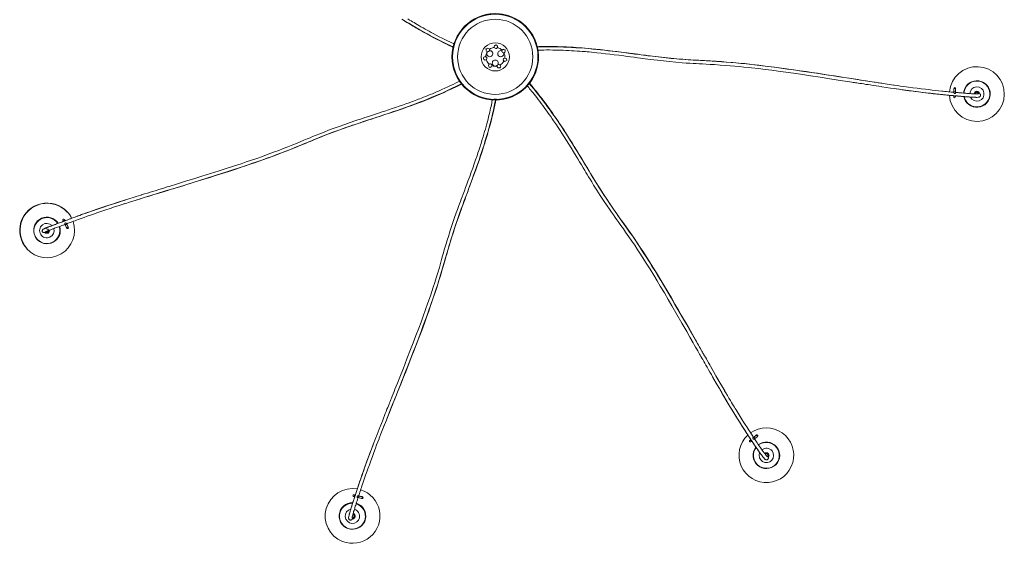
# Model space of a CAD drawing. Header units: millimetres. Extents: x -976 to 763, y -1259 to 2425.
# Tile 6 of 7: x -945 to 763, y 705 to 1614. Entities that reach past the tile are written whole.
import ezdxf

# ---------------------------------------------------------------- set-up
doc = ezdxf.new("R2010")
doc.units = ezdxf.units.MM

msp = doc.modelspace()

# ---------------------------------------------------------------- linework, layer by layer
at = {"color": 7, "linetype": 'Continuous', "lineweight": 15}
for p, q in [((-136.2, 1561.3), (-135.8, 1560.2)), ((-130.1, 1562.2), (-130.5, 1563.3)), ((-120.8, 1569.4), (-121.4, 1568.4)), ((-116.3, 1565.2), (-115.7, 1566.2)), ((-104.9, 1562.4), (-106, 1562.3)), ((-105.3, 1556.3), (-104.1, 1556.5)), ((-139.4, 1544.2), (-138.4, 1543.8)), ((-136.4, 1549.5), (-137.5, 1549.8)), ((-105.4, 1542.1), (-104.5, 1541.3)), ((-100.4, 1545.6), (-101.2, 1546.4)), ((-130.4, 1536.6), (-131.3, 1536)), ((-128.1, 1531), (-127.1, 1531.6)), ((-116.5, 1533.3), (-116.7, 1532.2)), ((-110.7, 1531.6), (-110.6, 1532.8)), ((-65.4, 1499.8), (-65.3, 1499.7)), ((675.3, 1494.6), (675.3, 1487.7)), ((676.8, 1488.5), (676.8, 1488.8)), ((678.3, 1487.7), (678.3, 1494.6)), ((-82.7, 1484.3), (-82.7, 1484.3)), ((675.3, 1481.9), (675.3, 1479.6)), ((678.3, 1479.6), (678.3, 1481.7)), ((-912.7, 1264.6), (-912.9, 1264.4)), ((-869, 1267.7), (-869.4, 1267.5)), ((-866.2, 1260.8), (-866.3, 1260.7)), ((-866.2, 1260.8), (-865.8, 1261)), ((-866.2, 1258.5), (-866.2, 1258.4)), ((-866.2, 1258.4), (-863.6, 1253.1)), ((-864.2, 1258.5), (-864.1, 1258.6)), ((-864.1, 1258.6), (-864.1, 1258.6)), ((-860.9, 1254.5), (-863.5, 1259.7)), ((-860.5, 1253.5), (-860.5, 1253.6)), ((-917.7, 1237.8), (-916.7, 1235.9)), ((-896.4, 1245.2), (-897.2, 1244.9)), ((-882.3, 1231.4), (-882.1, 1231.6)), ((332.2, 892.7), (327.7, 889)), ((329.6, 886.7), (334.1, 890.3)), ((333, 893.3), (332.9, 893.2)), ((326.5, 887.3), (326.6, 887.2)), ((329.5, 887.5), (329.5, 887.5)), ((327.7, 856.3), (327.7, 856.2)), ((372.6, 859.5), (372.5, 859.6)), ((-359.6, 786.8), (-359.6, 786.7)), ((-351.5, 786.3), (-357.1, 787.5)), ((-356.8, 785.6), (-356.8, 785.7)), ((-350.5, 786), (-350.6, 786.1)), ((-358.1, 784.7), (-357.8, 784.6)), ((-357.8, 784.6), (-352.1, 783.3)), ((-388.5, 760.9), (-388.6, 760.7)), ((-346.7, 744.2), (-346.6, 744.4))]:
    msp.add_line(p, q, dxfattribs=at)
at = {"color": 8, "linetype": 'Continuous', "lineweight": 15}
for p, q in [((-135.7, 1562.4), (-136.1, 1563.5)), ((-119.6, 1569.7), (-118.9, 1570.7)), ((-103.8, 1561.7), (-102.6, 1561.8)), ((-140, 1545.3), (-141.1, 1545.7)), ((-100.3, 1544.3), (-99.4, 1543.5)), ((-129.3, 1531.2), (-130.3, 1530.6)), ((-111.6, 1530.8), (-111.8, 1529.6)), ((676.8, 1494.6), (676.8, 1496.1)), ((676.8, 1481.9), (676.8, 1481.1)), ((-864.4, 1258.1), (-864.5, 1258.3)), ((-356.7, 785.9), (-356.8, 785.7))]:
    msp.add_line(p, q, dxfattribs=at)
at = {"color": 7, "linetype": 'Continuous', "lineweight": 15, "flags": 128}
for points in [[(-282.1, 1614.6), (-277.6, 1611.7), (-273.1, 1609), (-268.9, 1606.4), (-265.1, 1604.2), (-262.5, 1602.6), (-260.1, 1601.2), (-258, 1599.9), (-256.2, 1598.9), (-254.5, 1597.9), (-251.5, 1596.1), (-248.2, 1594.3), (-244.7, 1592.3), (-240.9, 1590.2), (-236.9, 1588), (-231.6, 1585.1), (-226.3, 1582.2), (-221, 1579.5), (-215.8, 1576.8), (-210.6, 1574.2), (-208, 1572.9), (-205.5, 1571.7), (-203.1, 1570.6), (-201, 1569.5), (-199.1, 1568.6), (-197.3, 1567.8), (-195.8, 1567.1), (-194.6, 1566.5), (-193.6, 1566.1), (-193.2, 1565.9)], [(-191.6, 1571.7), (-192.5, 1572.2), (-195.5, 1573.6), (-198.8, 1575.1), (-202.9, 1577.1), (-207.4, 1579.3), (-212.1, 1581.7), (-217.2, 1584.2), (-222.4, 1587), (-227.7, 1589.8), (-231.2, 1591.7), (-234.7, 1593.6), (-238.2, 1595.5), (-241.7, 1597.5), (-245.3, 1599.6), (-249, 1601.6), (-252.4, 1603.6), (-255.6, 1605.5), (-258.4, 1607.1), (-260.9, 1608.7), (-263.4, 1610.1), (-265.7, 1611.5), (-268.5, 1613.2), (-271.8, 1615.2)], [(-105.5, 1556), (-105.3, 1555.4), (-105.3, 1554.5)], [(550.3, 1503.4), (548.7, 1503.6), (543.9, 1504.3), (538.9, 1505.1), (533.7, 1505.9), (528.7, 1506.7), (523.3, 1507.5), (518.2, 1508.3), (513.5, 1509.1), (509.2, 1509.8), (505.2, 1510.4), (501.3, 1511), (497.7, 1511.6), (493.7, 1512.2), (489.2, 1512.9), (484.2, 1513.7), (478.6, 1514.6), (468.2, 1516.2), (458.1, 1517.8), (448.3, 1519.3), (438.7, 1520.8), (428.9, 1522.2), (418.9, 1523.7), (408.7, 1525.2), (396.9, 1526.9), (384.8, 1528.6), (372.2, 1530.3), (359, 1532.1), (348.2, 1533.4), (336.9, 1534.8), (325, 1536.1), (312.6, 1537.5), (302.6, 1538.5), (292.1, 1539.4), (281, 1540.3), (272.1, 1541), (262.8, 1541.6), (253.1, 1542.2), (243, 1542.7), (237.8, 1543), (233, 1543.3), (229.2, 1543.5), (226.1, 1543.6), (223.1, 1543.8), (219.3, 1544), (214.6, 1544.3), (209.3, 1544.7), (204.1, 1545.1), (199, 1545.5), (194, 1545.9), (185.1, 1546.7), (176.3, 1547.7), (167.3, 1548.7), (162.2, 1549.3), (157.1, 1549.9), (152.4, 1550.5), (148.5, 1550.9), (145.4, 1551.3), (143, 1551.6), (140.4, 1552), (137.4, 1552.4), (132.8, 1553), (127.6, 1553.7), (122.6, 1554.3), (117.7, 1555), (113, 1555.6), (108.5, 1556.2), (98.2, 1557.5), (88.4, 1558.8), (79.1, 1559.9), (70.2, 1560.9), (61.8, 1561.9), (54.5, 1562.6), (47.6, 1563.3), (41.3, 1563.9), (35.6, 1564.4), (30.4, 1564.8), (25.8, 1565.2), (20.4, 1565.5), (14.9, 1565.9), (9.2, 1566.2), (3.3, 1566.5), (-4.4, 1566.8), (-11.9, 1567), (-19.4, 1567.1), (-26.7, 1567.2), (-29.6, 1567.2), (-32.4, 1567.2), (-35.1, 1567.2), (-37.5, 1567.1), (-39.7, 1567.1), (-41.6, 1567), (-43.3, 1567), (-44.7, 1567), (-45.7, 1566.9), (-46.5, 1566.9), (-47.3, 1566.9), (-47.4, 1566.9)], [(-46.2, 1560.9), (-43.2, 1561), (-39.7, 1561.1), (-35.9, 1561.1), (-31.1, 1561.2), (-25.9, 1561.2), (-20.3, 1561.1), (-14.4, 1561.1), (-8.2, 1560.9), (-2, 1560.7), (2.7, 1560.5), (7.4, 1560.3), (12.2, 1560), (17, 1559.7), (21.8, 1559.4), (26.4, 1559.1), (30.6, 1558.8), (33.7, 1558.5), (36.6, 1558.3), (39.4, 1558), (42.7, 1557.8), (46.6, 1557.4), (51.1, 1557), (56.2, 1556.4), (63.6, 1555.6), (71.2, 1554.8), (78.8, 1553.9), (86.4, 1553), (94.3, 1552), (102.9, 1550.9), (108.5, 1550.1), (114.5, 1549.4), (120.7, 1548.5), (126.6, 1547.7), (132, 1547), (136.1, 1546.5), (140, 1546), (144.4, 1545.4), (149.5, 1544.8), (155.1, 1544.1), (161.3, 1543.3), (171.5, 1542.1), (182.3, 1541), (193.2, 1540), (204.1, 1539.1), (211, 1538.6), (217.3, 1538.2), (223.2, 1537.8), (228.6, 1537.5), (233.6, 1537.2), (239.2, 1536.9), (245.7, 1536.6), (252.9, 1536.2), (259.9, 1535.8), (269.8, 1535.1), (278.9, 1534.5), (287.4, 1533.8), (295.7, 1533.1), (303.6, 1532.3), (311.2, 1531.6), (324.3, 1530.2), (336.6, 1528.8), (348.3, 1527.4), (359.5, 1526), (370.3, 1524.5), (383.9, 1522.7), (396.9, 1520.9), (409.5, 1519), (426.7, 1516.5), (443.5, 1513.9), (460.2, 1511.3), (471.1, 1509.6), (482.1, 1507.9), (486.5, 1507.2), (490.8, 1506.6), (494.8, 1505.9), (498.3, 1505.4), (500.9, 1505), (503.1, 1504.7), (504.9, 1504.4), (507, 1504.1), (509.5, 1503.7), (512.4, 1503.2), (515.5, 1502.8), (519, 1502.2), (522.8, 1501.6), (526.6, 1501.1), (530.3, 1500.5), (535.5, 1499.7), (540.4, 1499), (545.1, 1498.3), (549.4, 1497.6), (550.3, 1497.5), (550.3, 1497.5)], [(-182, 1507), (-182.7, 1506.6), (-185.6, 1505.1), (-188.8, 1503.5), (-193, 1501.5), (-197.4, 1499.4), (-202.2, 1497.1), (-207.3, 1494.8), (-212.7, 1492.4), (-218.2, 1490), (-221.8, 1488.4), (-225.4, 1486.9), (-229.1, 1485.3), (-232.9, 1483.8), (-236.7, 1482.2), (-240.6, 1480.7), (-244.3, 1479.2), (-247.7, 1477.8), (-250.7, 1476.7), (-253.5, 1475.6), (-256.1, 1474.6), (-258.7, 1473.7), (-261.8, 1472.5), (-265.4, 1471.2), (-269.6, 1469.7), (-275, 1467.7), (-280.9, 1465.7), (-286.9, 1463.6), (-292.9, 1461.5), (-299, 1459.4), (-305.2, 1457.4), (-311.6, 1455.3), (-316.1, 1453.8), (-320.9, 1452.2), (-325.9, 1450.5), (-331.2, 1448.8), (-336.6, 1447), (-341.7, 1445.4), (-346.1, 1443.9), (-350.2, 1442.6), (-354, 1441.3), (-358.5, 1439.9), (-363.5, 1438.2), (-371.7, 1435.4), (-381, 1432.2), (-390.9, 1428.7), (-401, 1425.1), (-409.1, 1422), (-416.9, 1418.9), (-424.2, 1416), (-430.8, 1413.4), (-436.8, 1410.9), (-441.3, 1409), (-446.3, 1406.9), (-452, 1404.5), (-458.5, 1401.8), (-465, 1399.2), (-471.1, 1396.7), (-479.8, 1393.2), (-487.8, 1390), (-495.5, 1387.1), (-503, 1384.3), (-513.7, 1380.3), (-523.9, 1376.6), (-533.7, 1373.2), (-543, 1369.9), (-552.1, 1366.9), (-560.9, 1363.9), (-574.1, 1359.5), (-586.8, 1355.4), (-599.1, 1351.4), (-614.1, 1346.7), (-628.6, 1342.2), (-642.9, 1337.7), (-657.1, 1333.4), (-671.3, 1329), (-685.6, 1324.6), (-689, 1323.6), (-692.2, 1322.6), (-695, 1321.7), (-697.5, 1320.9), (-699.6, 1320.3), (-701.4, 1319.7), (-703.7, 1319), (-706.5, 1318.2), (-709.8, 1317.1), (-713.7, 1315.9), (-718.2, 1314.5), (-723, 1313), (-728.1, 1311.4), (-733.5, 1309.8), (-734.2, 1309.5), (-734.2, 1309.5)], [(265.7, 990.6), (264.2, 993.1), (262.5, 996), (260.5, 999.5), (258.4, 1003.3), (256.1, 1007.2), (253.7, 1011.3), (251.8, 1014.7), (249.9, 1018.2), (247.8, 1021.7), (246, 1025.1), (244.3, 1028), (242.9, 1030.5), (241.8, 1032.4), (240.9, 1034), (240.1, 1035.4), (239.2, 1037), (238.2, 1038.8), (237, 1040.8), (235.8, 1043.1), (234.2, 1045.9), (232.4, 1049), (230.6, 1052.1), (228.9, 1055.3), (227.1, 1058.4), (221.2, 1068.8), (215.4, 1079), (209.6, 1089.1), (203.7, 1099.4), (197.7, 1109.8), (191.5, 1120.5), (185.4, 1131), (179, 1141.8), (172.3, 1153.1), (165.3, 1164.8), (159.5, 1174.3), (153.3, 1184.3), (146.8, 1194.7), (139.9, 1205.6), (135.7, 1212.1), (131.3, 1218.8), (126.7, 1225.7), (121.9, 1232.9), (116.7, 1240.5), (111, 1248.6), (106.9, 1254.4), (102.7, 1260.3), (98.9, 1265.6), (95.7, 1270.1), (92.8, 1274.2), (89.7, 1278.6), (86.3, 1283.4), (82.6, 1288.7), (78.7, 1294.4), (73.8, 1301.6), (69, 1308.9), (64.4, 1316.2), (59.8, 1323.4), (55.5, 1330.3), (51.7, 1336.5), (48.3, 1342.1), (45.3, 1347), (42.8, 1351.1), (40.3, 1355.3), (37.5, 1359.9), (34.4, 1365.1), (31.1, 1370.4), (28.1, 1375.5), (25.1, 1380.4), (20.9, 1387.4), (17, 1393.7), (13.2, 1399.9), (9.3, 1406.1), (5.5, 1412.1), (1.7, 1418.2), (-0.8, 1422), (-3, 1425.5), (-5.1, 1428.6), (-6.9, 1431.3), (-8.5, 1433.7), (-9.8, 1435.7), (-11.1, 1437.7), (-13.1, 1440.7), (-15.3, 1443.8), (-17.6, 1447.2), (-20.1, 1450.8), (-22.7, 1454.5), (-27.8, 1461.7), (-33, 1468.7), (-35.8, 1472.4), (-38.6, 1476.2), (-41.4, 1479.8), (-44.2, 1483.3), (-46.7, 1486.6), (-49.1, 1489.6), (-51.3, 1492.3), (-53.1, 1494.5), (-54.8, 1496.5), (-56.3, 1498.3), (-57.8, 1500.1), (-59.2, 1501.8), (-60.6, 1503.5), (-60.8, 1503.7)], [(550, 1503.4), (559.7, 1502), (570.5, 1500.4)], [(-742.8, 1300.7), (-741.4, 1301.2), (-736.9, 1302.6), (-732.1, 1304.1), (-727, 1305.6), (-722.2, 1307.1), (-716.8, 1308.8), (-711.9, 1310.3), (-707.3, 1311.7), (-703.2, 1312.9), (-699.2, 1314.2), (-695.4, 1315.3), (-691.9, 1316.4), (-688, 1317.5), (-683.6, 1318.9), (-678.7, 1320.4), (-673.2, 1322.1), (-663.1, 1325.2), (-653.2, 1328.2), (-643.7, 1331.1), (-634.4, 1334), (-624.9, 1337), (-615.2, 1340), (-605.2, 1343.2), (-593.9, 1346.8), (-582.1, 1350.6), (-570, 1354.6), (-557.3, 1358.8), (-546.9, 1362.3), (-536.1, 1366), (-524.8, 1370), (-513, 1374.2), (-503.5, 1377.7), (-493.6, 1381.4), (-483.2, 1385.4), (-474.9, 1388.7), (-466.3, 1392.2), (-457.3, 1395.9), (-447.9, 1399.8), (-443.1, 1401.8), (-438.7, 1403.6), (-435.1, 1405.1), (-432.3, 1406.2), (-429.5, 1407.4), (-426, 1408.9), (-421.6, 1410.6), (-416.7, 1412.6), (-411.9, 1414.5), (-407.1, 1416.4), (-402.4, 1418.1), (-394, 1421.2), (-385.7, 1424.2), (-377.2, 1427.2), (-372.3, 1428.9), (-367.4, 1430.5), (-363, 1432), (-359.3, 1433.3), (-356.3, 1434.3), (-354, 1435), (-351.6, 1435.8), (-348.7, 1436.8), (-344.2, 1438.2), (-339.3, 1439.9), (-334.5, 1441.4), (-329.9, 1442.9), (-325.4, 1444.4), (-321.1, 1445.8), (-311.3, 1449), (-301.9, 1452.1), (-293.1, 1455.1), (-284.6, 1458), (-276.5, 1460.8), (-270.5, 1463), (-264.6, 1465.1), (-259.1, 1467.1), (-254.1, 1469), (-250.6, 1470.3), (-247.4, 1471.5), (-244.6, 1472.6), (-242.1, 1473.6), (-238.5, 1475), (-234.7, 1476.5), (-230.8, 1478.1), (-226.7, 1479.8), (-222.4, 1481.6), (-215.5, 1484.6), (-208.7, 1487.6), (-202, 1490.7), (-195.4, 1493.7), (-192.8, 1494.9), (-190.3, 1496.2), (-188, 1497.3), (-185.8, 1498.3), (-183.9, 1499.3), (-182.2, 1500.1), (-180.7, 1500.9), (-179.5, 1501.5), (-178.6, 1502), (-178.3, 1502.2)], [(-64.7, 1498.9), (-63.7, 1497.7), (-62.1, 1495.9), (-60.5, 1494), (-58.8, 1492), (-57, 1489.7), (-54.9, 1487.2), (-52.6, 1484.4), (-50.4, 1481.5), (-48, 1478.5), (-45.4, 1475.2), (-42.9, 1471.9), (-40.3, 1468.5), (-37.8, 1465.1), (-35, 1461.3), (-32.2, 1457.4), (-29.3, 1453.5), (-26.5, 1449.5), (-23.8, 1445.6), (-21.2, 1441.9), (-18.8, 1438.4), (-17.1, 1435.8), (-15.5, 1433.4), (-13.9, 1431.1), (-12.1, 1428.3), (-10, 1425.1), (-7.5, 1421.3), (-4.7, 1417), (-0.7, 1410.7), (3.3, 1404.3), (7.4, 1397.9), (11.4, 1391.3), (15.6, 1384.6), (20.1, 1377.1), (23, 1372.3), (26.1, 1367.2), (29.3, 1361.8), (32.4, 1356.7), (35.2, 1352), (37.3, 1348.5), (39.4, 1345.2), (41.7, 1341.4), (44.3, 1337), (47.3, 1332.2), (50.5, 1326.9), (56, 1318.2), (61.8, 1309), (67.8, 1299.9), (73.9, 1290.8), (77.8, 1285.1), (81.5, 1279.9), (84.9, 1275), (88, 1270.6), (90.8, 1266.6), (94.1, 1262), (97.9, 1256.7), (102.1, 1250.8), (106.1, 1245.1), (111.8, 1237), (117, 1229.4), (121.8, 1222.3), (126.3, 1215.4), (130.7, 1208.8), (134.8, 1202.3), (141.9, 1191.2), (148.5, 1180.7), (154.7, 1170.6), (160.6, 1160.9), (166.2, 1151.6), (173.2, 1139.8), (179.9, 1128.4), (186.3, 1117.4), (195.1, 1102.3), (203.5, 1087.5), (211.9, 1072.8), (217.4, 1063.1), (223, 1053.4), (225.1, 1049.6), (227.3, 1045.8), (229.3, 1042.2), (231.1, 1039.1), (232.4, 1036.9), (233.5, 1034.9), (234.4, 1033.3), (235.4, 1031.5), (236.7, 1029.3), (238.2, 1026.8), (239.7, 1024), (241.5, 1020.9), (243.4, 1017.6), (245.3, 1014.2), (247.2, 1011), (249.8, 1006.4), (252.3, 1002.1), (254.7, 998), (256.9, 994.2), (257.4, 993.3), (257.4, 993.3)], [(572.2, 1494.3), (565.3, 1495.2), (550.6, 1497.4)], [(675.3, 1487.9), (674.7, 1487.9), (672.8, 1488.1), (670.7, 1488.3), (668.4, 1488.5), (665.6, 1488.8), (662.7, 1489.1), (659.8, 1489.3), (656.9, 1489.6), (654.1, 1489.9), (648.7, 1490.5), (643.4, 1491), (637.6, 1491.7), (631.8, 1492.4), (626.2, 1493), (618.7, 1493.9), (611.4, 1494.9), (604.1, 1495.8), (596.4, 1496.8), (588.4, 1497.9), (582.9, 1498.7), (577.2, 1499.5), (571.8, 1500.2), (570.2, 1500.5)], [(572.5, 1494.2), (575.2, 1493.8), (580.6, 1493), (585.4, 1492.3), (589.8, 1491.7), (593.8, 1491.1), (597.6, 1490.6), (601.3, 1490.1), (607.9, 1489.2), (614.5, 1488.4), (620.9, 1487.6), (627.4, 1486.8), (633.2, 1486.1), (639.3, 1485.4), (645.7, 1484.8), (649.5, 1484.4), (653.4, 1484), (657.3, 1483.6), (661, 1483.2), (663.7, 1482.9), (666.3, 1482.7), (668.8, 1482.4), (670.7, 1482.3), (672.4, 1482.1), (674.1, 1482), (675.7, 1481.8)], [(714.5, 1485), (714, 1485), (713.2, 1485), (712.5, 1485.1), (711.7, 1485.1), (710.9, 1485.1), (710.1, 1485.1), (709.3, 1485.2), (708.4, 1485.2), (707.5, 1485.3), (705.9, 1485.4), (704.1, 1485.5), (702.1, 1485.6), (699.7, 1485.8), (698, 1485.9), (696.2, 1486.1), (694.2, 1486.2), (692.1, 1486.4), (689.7, 1486.6), (688.3, 1486.7), (686.8, 1486.9), (685.2, 1487), (683.9, 1487.1), (682.6, 1487.2), (681.2, 1487.4), (679.7, 1487.5), (678.3, 1487.6)], [(715.2, 1487.8), (716.2, 1487.6), (716.3, 1487.5)], [(717.8, 1479.2), (718.2, 1479.3), (718.6, 1479.4), (718.9, 1479.5), (719.2, 1479.6), (719.5, 1479.7), (719.8, 1479.8), (720, 1480), (720.2, 1480.1), (720.4, 1480.3), (720.5, 1480.4), (720.7, 1480.5), (720.8, 1480.7), (720.9, 1480.8), (721, 1481), (721.2, 1481.3), (721.4, 1481.7), (721.4, 1482), (721.5, 1482.2), (721.5, 1482.5), (721.5, 1482.7), (721.5, 1482.9), (721.5, 1483), (721.5, 1483.3), (721.4, 1483.5), (721.4, 1483.8), (721.3, 1484.1), (721.1, 1484.3), (721, 1484.6), (720.8, 1484.8), (720.7, 1484.9), (720.6, 1485.1), (720.5, 1485.2), (720.3, 1485.4), (720.1, 1485.5), (719.9, 1485.7), (719.7, 1485.8), (719.5, 1486), (719.2, 1486.2), (718.9, 1486.4), (718.5, 1486.6), (718.2, 1486.7), (717.8, 1486.9), (717.3, 1487.1), (716.9, 1487.3), (716.3, 1487.6)], [(-125.1, 1474.6), (-125.3, 1473.6), (-125.7, 1471.2), (-126.2, 1468.8), (-126.8, 1466.3), (-127.4, 1463.4), (-128.1, 1460.2), (-128.9, 1456.7), (-129.7, 1453.2), (-130.6, 1449.5), (-131.5, 1445.5), (-132.6, 1441.4), (-133.6, 1437.4), (-134.7, 1433.2), (-135.9, 1428.7), (-137.2, 1424.1), (-138.5, 1419.5), (-139.9, 1414.9), (-141.2, 1410.3), (-142.5, 1406), (-143.8, 1401.9), (-144.7, 1399), (-145.6, 1396.2), (-146.4, 1393.6), (-147.4, 1390.5), (-148.6, 1386.8), (-150, 1382.5), (-151.7, 1377.7), (-154.1, 1370.7), (-156.6, 1363.5), (-159.1, 1356.4), (-161.7, 1349.1), (-164.4, 1341.7), (-167.4, 1333.6), (-169.4, 1328.3), (-171.4, 1322.7), (-173.6, 1316.8), (-175.7, 1311.2), (-177.6, 1306.2), (-179, 1302.3), (-180.4, 1298.6), (-181.9, 1294.5), (-183.7, 1289.7), (-185.6, 1284.4), (-187.7, 1278.5), (-191.1, 1268.8), (-194.6, 1258.6), (-198.1, 1248.2), (-201.4, 1237.7), (-203.4, 1231.2), (-205.2, 1225.1), (-206.9, 1219.4), (-208.4, 1214.2), (-209.7, 1209.4), (-211.3, 1204), (-213, 1197.8), (-215, 1190.8), (-217, 1184.1), (-219.8, 1174.6), (-222.5, 1165.8), (-225.1, 1157.6), (-227.6, 1149.8), (-230.1, 1142.2), (-232.5, 1134.9), (-236.8, 1122.4), (-240.9, 1110.7), (-244.9, 1099.5), (-248.8, 1088.9), (-252.6, 1078.6), (-257.5, 1065.7), (-262.2, 1053.4), (-266.8, 1041.5), (-273.2, 1025.1), (-279.4, 1009.3), (-285.7, 993.5), (-289.8, 983.1), (-294, 972.7), (-295.6, 968.6), (-297.2, 964.5), (-298.8, 960.7), (-300.1, 957.4), (-301, 954.9), (-301.9, 952.9), (-302.5, 951.1), (-303.3, 949.2), (-304.2, 946.8), (-305.3, 944.1), (-306.5, 941.1), (-307.8, 937.8), (-309.2, 934.2), (-310.7, 930.6), (-312, 927.1), (-314, 922.2), (-315.8, 917.5), (-317.5, 913.1), (-319.1, 909), (-319.5, 908.1), (-319.5, 908.1)], [(-313.7, 906.8), (-313.1, 908.3), (-311.4, 912.8), (-309.5, 917.5), (-307.5, 922.5), (-305.7, 927.2), (-303.6, 932.3), (-301.7, 937.1), (-299.9, 941.5), (-298.3, 945.6), (-296.8, 949.4), (-295.3, 953.1), (-294, 956.4), (-292.5, 960.2), (-290.8, 964.4), (-288.9, 969.2), (-286.8, 974.4), (-282.8, 984.3), (-279, 993.8), (-275.4, 1003.1), (-271.8, 1012.1), (-268.2, 1021.3), (-264.5, 1030.7), (-260.8, 1040.4), (-256.5, 1051.5), (-252.1, 1062.9), (-247.6, 1074.8), (-243, 1087.3), (-239.3, 1097.5), (-235.5, 1108.2), (-231.5, 1119.4), (-227.5, 1131.2), (-224.3, 1140.6), (-221, 1150.6), (-217.7, 1161.1), (-215.1, 1169.5), (-212.4, 1178.3), (-209.7, 1187.6), (-207, 1197.2), (-205.5, 1202.2), (-204.2, 1207), (-203, 1211), (-202.1, 1214.2), (-201.3, 1217), (-200.3, 1220.6), (-199, 1225), (-197.4, 1230.2), (-194.2, 1240.5), (-191.1, 1250.3), (-187.9, 1259.9), (-184.5, 1269.4), (-182.8, 1274.2), (-181.1, 1279.1), (-179.4, 1283.8), (-178, 1287.8), (-176.8, 1291), (-175.9, 1293.5), (-175, 1295.7), (-174.1, 1298.4), (-172.5, 1302.6), (-170.8, 1307.4), (-169, 1312.1), (-167.3, 1316.7), (-165.6, 1321.2), (-164, 1325.5), (-160.4, 1335.2), (-157, 1344.5), (-153.8, 1353.4), (-150.8, 1361.8), (-148, 1369.7), (-145.7, 1376.7), (-143.5, 1383.2), (-141.5, 1389.2), (-139.8, 1394.7), (-138.2, 1399.6), (-136.8, 1404.1), (-135.2, 1409.3), (-133.7, 1414.7), (-132.1, 1420.2), (-130.5, 1425.9), (-128.5, 1433.3), (-126.6, 1440.6), (-124.8, 1447.8), (-123.2, 1454.7), (-122.6, 1457.4), (-122, 1460.1), (-121.4, 1462.5), (-121, 1464.8), (-120.5, 1466.8), (-120.2, 1468.5), (-119.9, 1470), (-119.6, 1471.3), (-119.5, 1472.1), (-119.3, 1472.7), (-119.2, 1473.4), (-119, 1474.3), (-119, 1474.4)], [(-117.9, 1475.7), (-118, 1475.8), (-118.4, 1475.9), (-119, 1476), (-119.7, 1476), (-120.4, 1476), (-121.1, 1476), (-121.7, 1475.9), (-122.2, 1475.8), (-122.4, 1475.7), (-122.4, 1475.7), (-122.3, 1475.6), (-121.9, 1475.5), (-121.3, 1475.4), (-120.6, 1475.4), (-119.9, 1475.4), (-119.1, 1475.4), (-118.5, 1475.5), (-118.1, 1475.6), (-117.9, 1475.7), (-117.9, 1475.7)], [(678.3, 1481.6), (678.7, 1481.5), (680.1, 1481.4), (681.5, 1481.3), (683.9, 1481.1), (686.2, 1480.9), (688.3, 1480.7), (690.2, 1480.6), (691.9, 1480.4), (693.5, 1480.3), (694.9, 1480.2), (696.6, 1480), (698.1, 1479.9), (699.3, 1479.8), (700.3, 1479.8), (701.4, 1479.7), (702.4, 1479.6), (703.5, 1479.5), (704.5, 1479.5), (705.6, 1479.4), (706.6, 1479.3), (707.6, 1479.3), (708.5, 1479.2), (709.5, 1479.2), (710.4, 1479.1), (711.3, 1479.1), (712.2, 1479.1), (712.9, 1479.1)], [(-761.5, 1301), (-763.8, 1300.3), (-770.5, 1298.1), (-777.4, 1295.9), (-784, 1293.8), (-790.4, 1291.7), (-797.7, 1289.3), (-804.6, 1287), (-811.5, 1284.6), (-818.6, 1282.2), (-824.8, 1280), (-831, 1277.8), (-837.5, 1275.5), (-840.7, 1274.3), (-844, 1273.2), (-847.3, 1271.9), (-850.7, 1270.7), (-854.2, 1269.4), (-856.6, 1268.5), (-858.9, 1267.6), (-861.1, 1266.8), (-863.1, 1266.1), (-864.9, 1265.4), (-866.4, 1264.9)], [(-742.5, 1300.8), (-752.3, 1297.7), (-762.5, 1294.5)], [(-761.2, 1301.1), (-760.4, 1301.3), (-742.5, 1307), (-734.5, 1309.4)], [(-863.4, 1259.6), (-862.8, 1259.8), (-861, 1260.5), (-859, 1261.2), (-856.9, 1262), (-854.2, 1263), (-851.5, 1264), (-848.7, 1265), (-846, 1266), (-843.3, 1267), (-838.1, 1268.9), (-833.1, 1270.7), (-827.5, 1272.7), (-822, 1274.6), (-816.6, 1276.5), (-809.4, 1279), (-802.4, 1281.4), (-795.3, 1283.7), (-787.9, 1286.2), (-780.1, 1288.8), (-773.7, 1290.9), (-767.2, 1293), (-762.2, 1294.6)], [(-868.8, 1263.9), (-869.6, 1263.7), (-871, 1263.1), (-872.3, 1262.6), (-874.2, 1261.9), (-875.9, 1261.3), (-877.5, 1260.7), (-879, 1260.1), (-880.9, 1259.4), (-882.7, 1258.7), (-884.4, 1258.1), (-886, 1257.5), (-887.4, 1257), (-888.7, 1256.5), (-889.9, 1256), (-891, 1255.6), (-892.1, 1255.2), (-893.1, 1254.8), (-894, 1254.5), (-894.8, 1254.2), (-895.5, 1253.9), (-896.3, 1253.6), (-897, 1253.3), (-897.8, 1253), (-898.5, 1252.7), (-899.3, 1252.4), (-900, 1252.1), (-900.7, 1251.9), (-901.3, 1251.6), (-901.8, 1251.4), (-902, 1251.3)], [(-866, 1265), (-866.5, 1266), (-866.9, 1266.8)], [(-904.3, 1250.1), (-904.5, 1249.9), (-904.8, 1249.6), (-905.1, 1249.2), (-905.4, 1248.8), (-905.6, 1248.3), (-905.7, 1247.8), (-905.7, 1247.1), (-905.5, 1246.4), (-905.2, 1245.8), (-904.8, 1245.3), (-904.4, 1245), (-904, 1244.7), (-903.6, 1244.5), (-903.3, 1244.4), (-903.1, 1244.4), (-903, 1244.4), (-902.9, 1244.4), (-902.7, 1244.3), (-902.6, 1244.3), (-902.4, 1244.3), (-902.2, 1244.3), (-902, 1244.3), (-901.8, 1244.3), (-901.5, 1244.3), (-901.3, 1244.4), (-901, 1244.4), (-900.6, 1244.4), (-900.2, 1244.5), (-899.7, 1244.5), (-899.2, 1244.6), (-898.6, 1244.7), (-897.9, 1244.8), (-897.2, 1244.9)], [(-899.5, 1245.8), (-899.5, 1245.8), (-899, 1246), (-898.5, 1246.3), (-897.9, 1246.5), (-897.4, 1246.7), (-896.8, 1246.9), (-896.2, 1247.2), (-895.5, 1247.4), (-894.9, 1247.7), (-894.2, 1248), (-893.3, 1248.3), (-892.3, 1248.7), (-891.2, 1249.1), (-889.9, 1249.6), (-888.6, 1250.1), (-887, 1250.7), (-885.6, 1251.2), (-884.2, 1251.8), (-882.6, 1252.4), (-880.8, 1253), (-879, 1253.7), (-876.9, 1254.5), (-875.6, 1255), (-874.2, 1255.5), (-872.7, 1256.1), (-871.5, 1256.5), (-870.2, 1257), (-868.9, 1257.5), (-867.5, 1258), (-866.2, 1258.5)], [(-860.5, 1253.6), (-860.8, 1254.2), (-861.3, 1255.2), (-861.8, 1256.4), (-862.5, 1257.7), (-863.4, 1259.6)], [(-861.3, 1251.7), (-861.2, 1251.5), (-861.3, 1251.8), (-861.8, 1252.8)], [(-899.4, 1244.5), (-898.8, 1244.2), (-897.6, 1244)], [(-894.4, 1244.4), (-894.5, 1244.3), (-895.6, 1243.6)], [(268.6, 974), (264.9, 980.2), (257.5, 993)], [(264.9, 992), (266.7, 988.8), (277.8, 969.8)], [(268.7, 973.7), (270, 971.4), (272.7, 966.7), (275.2, 962.5), (277.5, 958.7), (279.5, 955.2), (281.5, 951.9), (283.4, 948.7), (286.8, 942.9), (290.3, 937.3), (293.7, 931.7), (297.1, 926.1), (300.2, 921.1), (303.4, 915.9), (306.9, 910.5), (309, 907.2), (311.1, 903.9), (313.2, 900.6), (315.2, 897.4), (316.7, 895.2), (318.1, 893), (319.5, 890.8), (320.5, 889.3), (321.5, 887.8), (322.4, 886.4), (323.3, 885.1)], [(327.8, 889.1), (327.5, 889.6), (326.5, 891.1), (325.4, 892.7), (324.3, 894.5), (323, 896.4), (321.3, 899.1), (319.5, 901.9), (317.7, 904.6), (316, 907.3), (314.3, 909.9), (311.1, 914.9), (308.1, 919.7), (304.5, 925.5), (301, 931.2), (297.7, 936.7), (296.1, 939.2), (294.6, 941.6), (293.2, 944.1), (291.6, 946.6), (289.9, 949.5), (287.7, 953.1), (285.3, 957.1), (282.7, 961.6), (279.8, 966.5), (277.6, 970.1)], [(-327.6, 887.3), (-325, 893.9), (-319.6, 907.8)], [(-313.6, 907.1), (-317.2, 897.9), (-321.2, 887.6)], [(-357, 787.5), (-356.8, 788.1), (-356.2, 789.9), (-355.5, 791.9), (-354.8, 794.1), (-353.9, 796.8), (-353, 799.6), (-352.1, 802.4), (-351.2, 805.1), (-350.2, 807.9), (-348.5, 813.1), (-346.8, 818.1), (-344.8, 823.7), (-342.9, 829.2), (-340.9, 834.6), (-338.4, 841.7), (-335.8, 848.7), (-333.2, 855.7), (-330.5, 863), (-327.6, 870.6), (-325.7, 875.9), (-323.6, 881.2), (-321.6, 886.4), (-321.1, 887.9)], [(332.9, 893.2), (332.4, 892.8), (331.7, 892.2), (330.6, 891.4), (329.5, 890.5), (327.8, 889.1)], [(335, 893), (335.1, 893.1), (334.9, 892.9), (334, 892.2)], [(-327.7, 887), (-328.7, 884.5), (-330.6, 879.4), (-332.4, 874.7), (-334, 870.6), (-335.5, 866.8), (-336.8, 863.2), (-338.1, 859.7), (-340.5, 853.4), (-342.8, 847.1), (-345, 840.9), (-347.3, 834.7), (-349.2, 829.2), (-351.3, 823.4), (-353.4, 817.3), (-354.6, 813.6), (-355.9, 809.8), (-357.2, 806.1), (-358.3, 802.6), (-359.2, 800), (-360, 797.5), (-360.8, 795.1), (-361.4, 793.3), (-362, 791.6), (-362.5, 790), (-363, 788.5)], [(323.1, 885.4), (322.6, 885), (321.3, 883.9), (320.9, 883.3), (320.7, 882.7)], [(329.2, 886.4), (329.3, 886.5), (329.6, 886.7)], [(347.1, 851.8), (347.4, 851.5), (347.7, 851.2), (348, 851), (348.3, 850.8), (348.6, 850.6), (348.9, 850.5), (349.2, 850.4), (349.5, 850.3), (349.7, 850.3), (349.9, 850.3), (350.1, 850.2), (350.3, 850.2), (350.5, 850.2), (350.7, 850.2), (351.1, 850.3), (351.5, 850.4), (351.8, 850.5), (352, 850.7), (352.2, 850.8), (352.4, 850.9), (352.5, 851), (352.7, 851.2), (352.8, 851.4), (353, 851.6), (353.2, 851.8), (353.3, 852.1), (353.5, 852.3), (353.6, 852.6), (353.7, 852.9), (353.7, 853.1), (353.7, 853.3), (353.8, 853.5), (353.8, 853.8), (353.8, 854), (353.8, 854.3), (353.8, 854.6), (353.8, 855), (353.7, 855.3), (353.7, 855.7), (353.6, 856.1), (353.5, 856.7), (353.4, 857.3), (353.2, 857.9), (353, 858.7)], [(352.5, 859.7), (353, 858.8), (353, 858.7)], [(-363.8, 786), (-363.9, 785.6), (-364.4, 784.3), (-364.8, 783), (-365.5, 780.7), (-366.2, 778.5), (-366.8, 776.5), (-367.4, 774.7), (-367.9, 773.1), (-368.4, 771.6), (-368.8, 770.3), (-369.3, 768.7), (-369.7, 767.3), (-370.1, 766.2), (-370.4, 765), (-370.8, 763.9), (-371.1, 762.8), (-371.5, 761.6), (-371.8, 760.5), (-372.1, 759.5), (-372.3, 758.5), (-372.6, 757.6), (-372.9, 756.6), (-373.1, 755.7), (-373.3, 754.9), (-373.5, 754.2)], [(-362.9, 788.9), (-364.2, 789.2), (-364.9, 789.3)], [(-350.6, 786.1), (-351.2, 786.2), (-352.3, 786.5), (-353.7, 786.8), (-355.2, 787.1), (-357, 787.5)], [(-367.9, 751.6), (-367.8, 752.1), (-367.6, 753), (-367.4, 753.7), (-367.2, 754.5), (-367, 755.4), (-366.7, 756.3), (-366.5, 757.3), (-366.1, 758.7), (-365.6, 760.4), (-365, 762.3), (-364.3, 764.5), (-363.8, 766), (-363.3, 767.7), (-362.7, 769.6), (-362.1, 771.6), (-361.4, 773.8), (-361, 775.1), (-360.5, 776.6), (-360, 778.1), (-359.7, 779.3), (-359.2, 780.6), (-358.8, 781.9), (-358.4, 783.3), (-357.9, 784.7)], [(-349.5, 784.3), (-349.4, 784.2), (-349.6, 784.3), (-350.8, 784.6)], [(-364.8, 751.7), (-365.1, 750.8), (-365.2, 750.8)], [(-374.3, 749.6), (-374.3, 749.4), (-374.3, 749), (-374.2, 748.6), (-374.2, 748.3), (-374.1, 747.9), (-374, 747.6), (-373.8, 747.3), (-373.7, 747), (-373.5, 746.8), (-373.3, 746.6), (-373.1, 746.4), (-372.9, 746.2), (-372.5, 745.9), (-372, 745.8), (-371.7, 745.7), (-371.4, 745.6), (-371.1, 745.6), (-370.9, 745.6), (-370.3, 745.7), (-369.8, 745.8), (-369.3, 746), (-369.1, 746.1), (-368.9, 746.3), (-368.7, 746.4), (-368.5, 746.6), (-368.3, 746.7), (-368.1, 746.9), (-367.9, 747.2), (-367.6, 747.4), (-367.4, 747.7), (-367.1, 748), (-366.9, 748.4), (-366.6, 748.7), (-366.3, 749.2), (-365.9, 749.7), (-365.6, 750.2), (-365.2, 750.8)], [(-368.3, 749.6), (-368.3, 749.6), (-368.3, 749.6)], [(-345.6, 747.6), (-346.4, 744.9), (-346.6, 744.4)]]:
    msp.add_lwpolyline(points, dxfattribs=at)
at = {"color": 8, "linetype": 'Continuous', "lineweight": 15, "flags": 128}
for points in [[(-193, 1566.4), (-197.3, 1568.4), (-203.3, 1571.2), (-209.3, 1574.1), (-215.2, 1577), (-221, 1580), (-226.8, 1583), (-232.5, 1586), (-238.1, 1589.1), (-244.7, 1592.7), (-251.1, 1596.3), (-257.5, 1600), (-263.8, 1603.7), (-270, 1607.5), (-276.2, 1611.2), (-282, 1614.8)], [(-47.2, 1566.3), (-41.4, 1566.5), (-34.6, 1566.6), (-27.9, 1566.7), (-21.3, 1566.7), (-14.7, 1566.6), (-8.1, 1566.4), (-1.6, 1566.2), (4.9, 1566), (12.4, 1565.6), (19.8, 1565.2), (27.2, 1564.7), (34.6, 1564.2), (41.9, 1563.5), (49.1, 1562.9), (55.9, 1562.2), (62.6, 1561.5), (69.3, 1560.8), (76, 1560), (82.6, 1559.3), (90.6, 1558.3), (98.6, 1557.3), (106.4, 1556.3), (114.3, 1555.3), (122.1, 1554.2), (129.7, 1553.2), (137.3, 1552.3), (144.8, 1551.3), (152.4, 1550.4), (163, 1549.1), (173.7, 1547.9), (184.2, 1546.8), (194.8, 1545.8), (205.4, 1545), (215.5, 1544.2), (225.6, 1543.6), (235.7, 1543), (245.8, 1542.4), (256, 1541.8), (264.1, 1541.3), (272.2, 1540.7), (280.5, 1540.1), (288.9, 1539.4), (297.3, 1538.7), (306.4, 1537.8), (315.5, 1536.9), (324.8, 1535.9), (334.1, 1534.9), (343.4, 1533.8), (352.9, 1532.6), (364, 1531.2), (375.3, 1529.7), (386.6, 1528.1), (398, 1526.5), (411, 1524.6), (424, 1522.7), (437, 1520.8), (450.1, 1518.8), (463.2, 1516.8), (480.3, 1514.1), (497.4, 1511.5), (514.5, 1508.8), (537.2, 1505.4), (550, 1503.4)], [(-178.6, 1502.6), (-182.7, 1500.6), (-188.6, 1497.6), (-194.5, 1494.7), (-200.5, 1491.9), (-206.4, 1489.1), (-212.3, 1486.5), (-218.2, 1483.9), (-224.1, 1481.4), (-230.9, 1478.5), (-237.8, 1475.7), (-244.6, 1473), (-251.4, 1470.4), (-258.2, 1467.8), (-264.9, 1465.3), (-271.3, 1463), (-277.6, 1460.7), (-283.9, 1458.5), (-290.2, 1456.3), (-296.5, 1454.2), (-304.1, 1451.6), (-311.7, 1449.1), (-319.2, 1446.6), (-326.7, 1444.2), (-334.1, 1441.7), (-341.4, 1439.3), (-348.6, 1436.9), (-355.8, 1434.5), (-363, 1432.1), (-373.1, 1428.7), (-383.2, 1425.2), (-393.2, 1421.6), (-403.2, 1417.9), (-413, 1414.1), (-422.5, 1410.3), (-431.8, 1406.6), (-441.2, 1402.7), (-450.6, 1398.8), (-460, 1394.9), (-467.5, 1391.9), (-475.1, 1388.8), (-482.9, 1385.8), (-490.7, 1382.8), (-498.7, 1379.7), (-507.2, 1376.6), (-515.9, 1373.4), (-524.7, 1370.3), (-533.5, 1367.2), (-542.5, 1364.1), (-551.5, 1361), (-562.3, 1357.4), (-573.1, 1353.8), (-584, 1350.2), (-595, 1346.7), (-607.6, 1342.7), (-620.2, 1338.7), (-632.9, 1334.7), (-645.6, 1330.8), (-658.3, 1326.9), (-675, 1321.7), (-691.7, 1316.6), (-708.3, 1311.5), (-730.5, 1304.6), (-742.5, 1300.8)], [(-61.2, 1503.2), (-57.7, 1499), (-53.3, 1493.9), (-49.1, 1488.7), (-45, 1483.6), (-40.9, 1478.4), (-36.9, 1473.2), (-33, 1468), (-29.2, 1462.8), (-24.8, 1456.8), (-20.5, 1450.7), (-16.3, 1444.7), (-12.1, 1438.6), (-8.1, 1432.6), (-4.1, 1426.5), (-0.4, 1420.8), (3.3, 1415.2), (6.9, 1409.5), (10.5, 1403.8), (14, 1398.2), (18.2, 1391.4), (22.4, 1384.5), (26.5, 1377.8), (30.6, 1371), (34.7, 1364.3), (38.6, 1357.7), (42.6, 1351.2), (46.5, 1344.7), (50.5, 1338.2), (56.1, 1329.1), (61.8, 1320.1), (67.6, 1311.1), (73.4, 1302.3), (79.3, 1293.5), (85, 1285.1), (90.8, 1276.8), (96.6, 1268.5), (102.5, 1260.3), (108.4, 1251.9), (113, 1245.3), (117.7, 1238.5), (122.4, 1231.7), (127.1, 1224.7), (131.8, 1217.6), (136.7, 1210), (141.7, 1202.2), (146.7, 1194.4), (151.7, 1186.4), (156.6, 1178.4), (161.6, 1170.3), (167.5, 1160.6), (173.3, 1150.9), (179.2, 1141), (185, 1131.1), (191.6, 1119.8), (198.3, 1108.3), (204.9, 1096.9), (211.5, 1085.4), (218.1, 1073.9), (226.7, 1058.8), (235.3, 1043.7), (243.9, 1028.6), (255.3, 1008.6), (264.9, 992)], [(676.4, 1481.8), (674.4, 1482), (671.8, 1482.3), (669.2, 1482.5), (666.6, 1482.7), (663.1, 1483.1), (659.6, 1483.4), (656, 1483.8), (651.9, 1484.2), (647.7, 1484.6), (643.4, 1485.1), (639.1, 1485.5), (634.8, 1486), (630.4, 1486.5), (626, 1487.1), (613.8, 1488.6), (601.4, 1490.2), (583.5, 1492.6), (572.2, 1494.3)], [(692.2, 1486.4), (692.3, 1487.7), (692.8, 1490.5)], [(717.1, 1485.2), (717.5, 1485.2), (717.9, 1485.4), (718.2, 1485.5), (718.3, 1485.7), (718.3, 1485.9), (718.1, 1486.2), (717.7, 1486.5), (717.1, 1486.9), (716.2, 1487.3), (715.2, 1487.8)], [(-119.6, 1474.3), (-120.5, 1469.7), (-121.9, 1463.2), (-123.3, 1456.7), (-124.7, 1450.3), (-126.2, 1443.9), (-127.8, 1437.6), (-129.4, 1431.4), (-131.1, 1425.2), (-133.1, 1418), (-135.1, 1410.9), (-137.3, 1403.9), (-139.4, 1396.9), (-141.6, 1390), (-143.8, 1383.1), (-146, 1376.7), (-148.1, 1370.3), (-150.3, 1364), (-152.5, 1357.7), (-154.7, 1351.4), (-157.5, 1343.9), (-160.2, 1336.4), (-162.9, 1328.9), (-165.6, 1321.6), (-168.4, 1314.2), (-171, 1307), (-173.7, 1299.9), (-176.3, 1292.7), (-178.9, 1285.6), (-182.5, 1275.5), (-186, 1265.4), (-189.4, 1255.4), (-192.7, 1245.3), (-195.9, 1235.2), (-198.9, 1225.5), (-201.7, 1215.8), (-204.6, 1206.1), (-207.4, 1196.4), (-210.2, 1186.6), (-212.5, 1178.8), (-214.9, 1170.9), (-217.3, 1163), (-219.9, 1155), (-222.5, 1146.9), (-225.4, 1138.2), (-228.3, 1129.5), (-231.3, 1120.7), (-234.4, 1111.8), (-237.6, 1102.9), (-240.9, 1093.9), (-244.8, 1083.3), (-248.8, 1072.6), (-252.8, 1061.9), (-256.9, 1051.1), (-261.7, 1038.8), (-266.4, 1026.4), (-271.3, 1014.1), (-276.2, 1001.7), (-281.1, 989.3), (-287.5, 973.1), (-293.9, 956.9), (-300.3, 940.8), (-308.9, 919.2), (-313.6, 907.1)], [(713.3, 1479.1), (713.1, 1479.1), (712, 1479.1), (711, 1479.2), (709.8, 1479.2), (708.5, 1479.3), (707.2, 1479.4), (705.8, 1479.4), (704.3, 1479.5), (703, 1479.6), (701.7, 1479.7), (700.3, 1479.8), (698.9, 1479.9), (697.4, 1480.1), (695.8, 1480.2), (694.2, 1480.3), (692.6, 1480.4), (690.9, 1480.6), (689.1, 1480.7), (687.3, 1480.9), (685.5, 1481), (683.5, 1481.2), (681.5, 1481.4), (679.3, 1481.6), (677.7, 1481.7)], [(-867, 1264.5), (-865.1, 1265.2), (-862.6, 1266.2), (-860.2, 1267.1), (-857.7, 1268), (-854.5, 1269.2), (-851.1, 1270.4), (-847.7, 1271.7), (-843.8, 1273.1), (-839.8, 1274.6), (-835.7, 1276.1), (-831.6, 1277.5), (-827.5, 1279), (-823.3, 1280.5), (-819, 1282), (-807.3, 1286), (-795.3, 1290), (-778, 1295.7), (-761.2, 1301.1)], [(-902.3, 1251.1), (-901.8, 1251.3), (-901.1, 1251.6), (-900.3, 1251.9), (-899.5, 1252.3), (-898.6, 1252.6), (-897.6, 1253), (-896.5, 1253.4), (-895.3, 1253.9), (-894.1, 1254.4), (-892.7, 1254.9), (-891.6, 1255.3), (-890.4, 1255.7), (-889.1, 1256.2), (-887.8, 1256.7), (-886.5, 1257.2), (-885.1, 1257.7), (-883.6, 1258.3), (-882.1, 1258.9), (-880.5, 1259.5), (-878.9, 1260.1), (-877.2, 1260.7), (-875.5, 1261.3), (-873.7, 1262), (-871.7, 1262.7), (-869.7, 1263.5), (-868.2, 1264.1)], [(-867.3, 1264.3), (-867.6, 1264.9), (-867.7, 1265.1)], [(-864.4, 1258.1), (-863.9, 1258.4), (-863.5, 1258.8), (-863.4, 1259.2), (-863.5, 1259.7), (-863.5, 1259.7)], [(-860.9, 1254.5), (-860.9, 1254.5), (-860.9, 1254), (-861, 1253.6), (-861.4, 1253.2), (-861.8, 1252.8)], [(-900.9, 1245.1), (-901.1, 1245), (-901.1, 1244.8), (-901, 1244.7), (-900.8, 1244.7), (-900.3, 1244.7), (-899.6, 1244.7), (-898.7, 1244.8), (-897.6, 1245), (-896.4, 1245.2)], [(323.7, 884.5), (322.7, 886.2), (321.2, 888.4), (319.8, 890.6), (318.3, 892.8), (316.4, 895.7), (314.5, 898.7), (312.6, 901.7), (310.3, 905.2), (308, 908.8), (305.7, 912.4), (303.4, 916.1), (301.1, 919.8), (298.7, 923.6), (296.4, 927.3), (289.9, 937.9), (283.5, 948.6), (274.2, 964.3), (268.6, 974)], [(329.5, 888.5), (329, 888.9), (328.6, 889.2), (328.1, 889.2), (327.7, 889), (327.7, 889)], [(329.2, 888.3), (329.5, 887.8), (329.5, 887.5)], [(329.6, 886.7), (329.6, 886.7), (329.8, 887), (329.9, 887.5), (329.8, 888), (329.5, 888.5)], [(332.2, 892.7), (332.2, 892.7), (332.6, 892.8), (333.1, 892.8), (333.6, 892.6), (334, 892.2)], [(-363.1, 787.8), (-362.5, 789.7), (-361.7, 792.2), (-360.9, 794.7), (-360, 797.2), (-358.9, 800.5), (-357.8, 803.9), (-356.7, 807.3), (-355.3, 811.3), (-354, 815.3), (-352.6, 819.4), (-351.1, 823.5), (-349.7, 827.7), (-348.2, 831.9), (-346.7, 836.1), (-342.5, 847.8), (-338.1, 859.5), (-331.7, 876.6), (-327.6, 887.3)], [(324.1, 884.3), (323.6, 883.9), (323.4, 883.7)], [(344.1, 855.1), (343.8, 855.4), (343.2, 856.3), (342.5, 857.2), (341.8, 858.2), (341, 859.2), (340.2, 860.3), (339.3, 861.5), (338.6, 862.5), (337.9, 863.6), (337.1, 864.7), (336.3, 865.9), (335.4, 867.1), (334.6, 868.4), (333.7, 869.7), (332.7, 871.1), (331.8, 872.5), (330.8, 873.9), (329.8, 875.4), (328.8, 877), (327.7, 878.6), (326.6, 880.3), (325.4, 882.1), (324.5, 883.4)], [(351.2, 856.1), (351.5, 855.8), (351.9, 855.5), (352.3, 855.3), (352.6, 855.3), (352.8, 855.4), (353, 855.7), (353, 856.1), (353, 856.7), (352.9, 857.5), (352.7, 858.5), (352.5, 859.7)], [(-373.5, 753.9), (-373.4, 754.5), (-373.1, 755.5), (-372.8, 756.5), (-372.5, 757.6), (-372.2, 758.9), (-371.8, 760.2), (-371.4, 761.5), (-371.1, 762.7), (-370.7, 763.9), (-370.3, 765.2), (-369.9, 766.6), (-369.4, 768), (-369, 769.4), (-368.5, 770.9), (-368, 772.5), (-367.5, 774.1), (-367, 775.7), (-366.5, 777.4), (-365.9, 779.2), (-365.3, 781), (-364.7, 783), (-364, 785), (-363.5, 786.6)], [(-363.1, 787.4), (-363.8, 787.5), (-364, 787.6)], [(-356.4, 785.8), (-356.4, 786.4), (-356.5, 786.9), (-356.8, 787.3), (-357.1, 787.5), (-357.1, 787.5)], [(-351.5, 786.3), (-351.5, 786.3), (-351.1, 786.1), (-350.8, 785.7), (-350.7, 785.1), (-350.8, 784.6)], [(-368.3, 749.2), (-368.3, 749.1), (-368.3, 748.7), (-368.2, 748.3), (-368.1, 748.2), (-367.8, 748.2), (-367.6, 748.3), (-367.2, 748.6), (-366.7, 749.1), (-366.2, 749.8), (-365.5, 750.7), (-364.8, 751.7)]]:
    msp.add_lwpolyline(points, dxfattribs=at)
at = {"color": 7, "linetype": 'Continuous', "lineweight": 15}
for centre, radius in [((-120.1, 1549.3), 75), ((-120.1, 1549.3), 74), ((-120.1, 1549.3), 65.2), ((-120, 1549.3), 24.5), ((676.8, 1487), 1.5), ((-865.2, 1259.6), 1.5), ((328, 887.3), 1.5), ((-358.2, 786.1), 1.5)]:
    msp.add_circle(centre, radius, dxfattribs=at)
for centre, radius, start, end in [((-120.1, 1549.3), 75, 299.9163, 119.9161), ((-120.1, 1549.3), 74, 119.9163, 299.9161), ((-133, 1561.2), 2.98, 156.2089, 335.6393), ((-133, 1561.2), 2.98, 336.2089, 155.6393), ((-129.5, 1554.8), 5.25, 183.6603, 97.01), ((-130.3, 1555), 4.55, 133.0037, 186.3698), ((-118.8, 1566.8), 2.98, 104.7772, 284.2189), ((-118.9, 1566.8), 2.98, 284.7772, 104.2189), ((-110.6, 1554.8), 5.25, 63.6602, 180.0001), ((-110.6, 1554.8), 5.25, 179.9999, 356.3397), ((-105.6, 1559.3), 2.97, 53.3251, 232.796), ((-105.6, 1559.3), 2.97, 233.3251, 52.796), ((-137.4, 1546.6), 2.98, 27.6183, 207.0634), ((-137.4, 1546.7), 2.98, 207.6183, 27.0634), ((-128.7, 1534.1), 2.98, 79.0198, 258.4942), ((-128.8, 1534.1), 2.98, 259.0198, 78.4942), ((-120, 1538.4), 5.25, 359.9999, 180), ((-120, 1538.4), 5.25, 180.0001, 236.3397), ((-120, 1538.4), 5.25, 303.6603, 0.0001), ((-103.3, 1544.2), 2.98, 1.8707, 181.366), ((-103.3, 1544.3), 2.98, 181.8707, 1.366), ((-120, 1538.4), 5.25, 236.3393, 303.6606), ((-113.6, 1533.1), 2.98, 130.4335, 309.9302), ((-113.6, 1533), 2.98, 310.4335, 129.9302), ((715.2, 1484.8), 47.5, 182.7191, 175.4234), ((715.2, 1484.8), 22.5, 191.5754, 175.9704), ((676.8, 1494.6), 1.5, 90.0046, 180.0011), ((693.5, 1487.5), 18.2, 179.1905, 181.0813), ((676.8, 1494.6), 1.5, 359.9989, 89.9954), ((715.2, 1484.8), 4.75, 12.6738, 175.5953), ((715.2, 1484.8), 4.01, 24.4634, 175.3082), ((715.1, 1484.9), 2.84, 87.7249, 177.4303), ((676.8, 1479.6), 1.5, 90, 270), ((714.7, 1509.3), 30.3, 267.3562, 275.0631), ((714.5, 1503.2), 18.2, 268.8748, 277.9584), ((-897.2, 1248.2), 47.5, 42.7734, 222.7734), ((-897.2, 1248.2), 47, 42.7734, 222.7734), ((-897.2, 1248.2), 47.5, 222.7482, 19.0183), ((-897.6, 1247.9), 22.5, 33.2152, 205.7146), ((-897.4, 1248.1), 22.5, 32.9619, 132.7731), ((-868.4, 1266.4), 1.5, 115.7147, 295.7142), ((-863.6, 1267), 6.1, 197.8637, 210.3551), ((-868.4, 1266.4), 1.5, 295.7147, 115.7142), ((-896.9, 1248.5), 47.1, 26.1412, 42.812), ((-897.6, 1247.9), 22.5, 212.1956, 17.7869), ((-897.6, 1239.3), 12.7, 111.7063, 119.925), ((-897.6, 1247.9), 2.97, 294.9585, 100.0716), ((-897.5, 1248), 4.01, 268.7001, 3.181), ((-897.7, 1247.9), 4.75, 295.7143, 7.0737), ((-897.4, 1248.1), 22.5, 312.7735, 17.4788), ((-865.2, 1259.7), 1.5, 56.1296, 115.7141), ((-867.4, 1258.1), 4.2, 21.7893, 39.2524), ((-830.3, 1269), 36.9, 205.4738, 207.105), ((-861.8, 1252.9), 1.5, 205.7154, 295.7172), ((-861.8, 1252.9), 1.5, 295.7374, 25.7218), ((-827.9, 1270.2), 36.6, 205.4853, 206.9914), ((-897.7, 1247.9), 4.75, 227.0453, 295.714), ((-897.7, 1247.9), 4.75, 227.7334, 295.714), ((-894.6, 1234.8), 12.1, 112.6052, 120.6701), ((350.1, 858.1), 47.5, 274.1762, 125.2301), ((350.1, 858.1), 47.5, 132.4619, 274.2259), ((328, 887.4), 1.5, 38.5716, 184.2019), ((330.5, 885), 4.91, 125.5702, 139.9612), ((348, 865.2), 29.8, 128.4878, 129.0753), ((272.1, 968.3), 96.6, 308.4834, 309.0741), ((334, 892.1), 1.5, 38.5801, 128.5741), ((273.8, 966.2), 96.9, 308.4818, 309.0904), ((334, 892.1), 1.5, 308.5719, 38.5714), ((322.2, 882.8), 1.5, 38.5715, 218.5715), ((322.2, 882.8), 1.5, 218.5715, 38.5715), ((319.4, 888.6), 7.85, 301.7486, 313.3477), ((734.2, 1146.6), 487, 212.7913, 216.727), ((350.1, 858), 22.5, 142.6325, 184.202), ((350.1, 857.9), 22.5, 142.5348, 308.5716), ((709.9, 1130.9), 452.1, 212.6973, 217.1354), ((350.1, 858), 22.5, 38.5716, 126.9718), ((350.1, 857.9), 22.5, 308.5715, 126.8305), ((350.1, 858), 22.5, 4.202, 38.5716), ((366.6, 872.1), 28.2, 216.9938, 225.7668), ((350.1, 857.8), 4.75, 38.5716, 133.6356), ((350.1, 857.9), 4.01, 331.4524, 135.5247), ((350.1, 858), 2.87, 35.8167, 140.2655), ((364, 870), 18.9, 218.7866, 227.4924), ((350.1, 857.8), 4.75, 321.2923, 38.5716), ((350.1, 857.8), 4.75, 321.2858, 4.202), ((-367.5, 752.8), 47.5, 80.0705, 248.5048), ((-367.5, 752.8), 47.5, 248.4762, 72.83), ((-365.4, 787.9), 1.5, 347.1431, 167.1427), ((-365.4, 787.9), 1.5, 167.1431, 347.1427), ((-362.1, 794.9), 9.03, 250.9768, 259.9306), ((-358.2, 786.2), 1.5, 102.0216, 158.4877), ((-358.5, 786.6), 1.03, 109.541, 152.7874), ((-358.2, 784), 3.68, 72.861, 94.3856), ((-359.5, 772.4), 13.8, 76.9609, 78.2329), ((-341.4, 829.7), 44.6, 256.9548, 258.207), ((-350.8, 784.6), 1.5, 347.1595, 77.1484), ((-367.7, 752.4), 22.5, 89.3209, 257.1433), ((-367.6, 752.6), 22.5, 89.2379, 158.4876), ((-367.7, 752.4), 22.5, 257.1428, 73.6865), ((-367.6, 752.6), 22.5, 347.1432, 73.6991), ((-342, 827.1), 45, 256.9478, 258.282), ((-350.8, 784.6), 1.5, 257.1439, 347.1452), ((-349.9, 747.5), 24.5, 164.8041, 174.1866), ((-353.1, 748.2), 15.2, 167.1801, 176.0516), ((-367.7, 752.4), 4.75, 274.0826, 347.143), ((-367.6, 752.4), 2.9, 345.8174, 79.1752), ((-367.6, 752.6), 4.01, 358.4027, 76.7787), ((-367.7, 752.4), 4.75, 347.1432, 76.0877), ((-367.6, 752.6), 4.01, 285.6378, 358.4026), ((-367.7, 752.4), 4.75, 273.6462, 338.4877)]:
    msp.add_arc(centre, radius, start, end, dxfattribs=at)
at = {"color": 8, "linetype": 'Continuous', "lineweight": 15}
for centre, radius, start, end in [((-120, 1549.3), 16.5, 146.5449, 179.5784), ((-120, 1549.3), 16.5, 95.1682, 128.1422), ((-120, 1549.3), 16.5, 43.7441, 76.6246), ((-120, 1549.3), 16.5, 352.2275, 25.191), ((-120, 1549.3), 16.5, 197.9132, 230.3086), ((-120, 1549.3), 16.5, 300.7404, 333.1067), ((-120, 1549.3), 16.5, 249.3032, 281.6712), ((715.2, 1484.8), 23.1, 191.1056, 165.5715), ((676.6, 1493.3), 1.34, 81.9505, 168.5782), ((676.6, 1487.5), 1.34, 81.9739, 168.3972), ((677, 1493.3), 1.34, 11.4218, 98.0495), ((677, 1487.5), 1.34, 11.5735, 98.0299), ((715.2, 1484.8), 12.5, 204.9738, 176.2522), ((-897.4, 1248.1), 23.1, 32.5078, 358.7005), ((-897.7, 1247.9), 12.5, 44.0366, 295.7146), ((-897.7, 1247.9), 12.5, 295.7143, 15.6076), ((-897.4, 1248.1), 23.1, 358.7006, 17.503), ((-865.1, 1259.2), 1.34, 217.3836, 303.7443), ((-865.2, 1259.7), 1.5, 315.0179, 56.13), ((-862.6, 1254), 1.34, 217.2209, 303.7652), ((333.1, 891.2), 1.34, 320.0805, 46.6481), ((350.1, 858), 23.1, 142.2156, 41.7771), ((350.1, 858), 23.1, 41.7772, 126.9498), ((350.1, 857.8), 12.5, 158.344, 38.5715), ((350.1, 857.8), 12.5, 38.5716, 128.6831), ((-358.2, 786.2), 1.5, 347.1433, 102.0218), ((-357.8, 785.9), 1.34, 268.9027, 355.1928), ((-367.6, 752.7), 23.1, 88.4024, 73.6728), ((-352.1, 784.7), 1.34, 268.6894, 355.2203), ((-367.7, 752.4), 12.5, 103.5047, 347.143), ((-367.7, 752.4), 12.5, 347.1432, 74.4968)]:
    msp.add_arc(centre, radius, start, end, dxfattribs=at)

doc.saveas('drawing.dxf')
